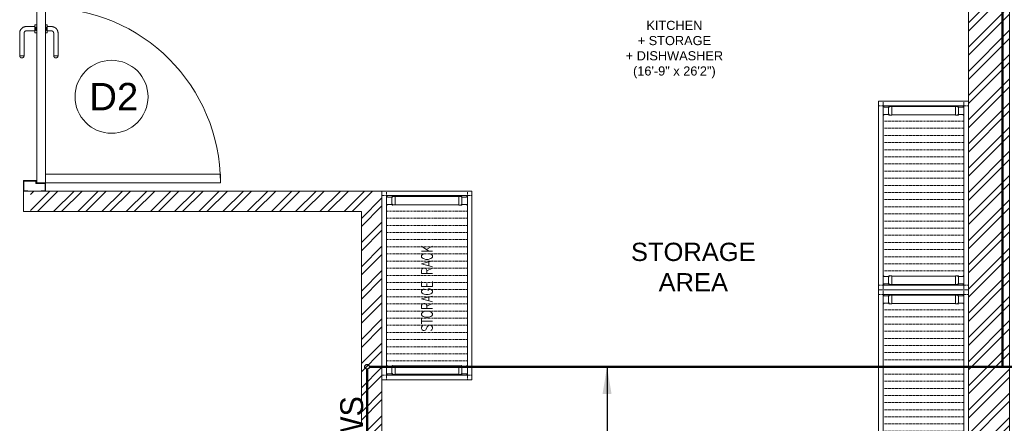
# Model space of a CAD drawing. Header units: inches. Extents: x 105152 to 158499, y 12149 to 30915.
# Tile 115 of 256: x 125181 to 125397, y 21384 to 21472. Entities that reach past the tile are written whole.
import ezdxf

# ---------------------------------------------------------------- set-up
doc = ezdxf.new("R2010")
doc.units = ezdxf.units.IN
doc.header["$MEASUREMENT"] = 0
doc.linetypes.add('IHCL-P-MEZZANINE FLOOR PLAN$0$HIDDEN', pattern=[0.375, 0.25, -0.125])
for name, color, linetype in [('45', 7, 'Continuous'), ('KIT EQUIPMENT', 7, 'Continuous'), ('PD_025_TEXT', 61, 'Continuous')]:
    doc.layers.add(name, color=color, linetype=linetype)
for name, color, linetype, lineweight in [('AR - PLAN', 251, 'Continuous', 5), ('EQUIPMENT', 7, 'Continuous', 25), ('KIT TEXT.', 5, 'Continuous', 5), ('PD_BRICK WALL_115', 134, 'Continuous', 30), ('PD_DOOR', 42, 'Continuous', 25), ('PD_HATCH', 45, 'Continuous', 9), ('PP-Domestic  Cold Water Supply', 5, 'Continuous', 25), ('PP-TEXT', 7, 'Continuous', 40), ('WATER SUPPLY ', 7, 'Continuous', 9)]:
    doc.layers.add(name, color=color, linetype=linetype, lineweight=lineweight)
doc.styles.add('ISO', font='isocp.shx', dxfattribs={"height": 250})
doc.styles.add('MtX_Times_New_Roman', font='txt')
doc.styles.get("Standard").update_dxf_attribs({"font": 'arial.ttf', "height": 6})
doc.styles.add('style1', font='arial.ttf', dxfattribs={"height": 500})
doc.styles.add('TIMES NEW ROMAN', font='times.ttf')
doc.dimstyles.new('PP-DIM', dxfattribs={"dimtxt": 4, "dimasz": 1, "dimexe": 1, "dimexo": 1, "dimgap": 0.09, "dimtad": 0, "dimdec": 0, "dimzin": 0, "dimdsep": 46, "dimlunit": 4, "dimtxsty": 'TIMES NEW ROMAN', "dimblk": 'ARCHTICK', "dimcen": 0.09, "dimdle": 1, "dimclrd": 256, "dimclre": 256, "dimclrt": 256, "dimadec": 0, "dimazin": 0, "dimtfac": 1, "dimtdec": 4, "dimtofl": 0, "dimtmove": 1, "dimatfit": 3, "dimfxl": 1, "dimtolj": 1, "dimtzin": 0, "dimlwd": -1, "dimlwe": -1, "dimarcsym": 0})

# ---------------------------------------------------------------- blocks, each defined once
blk = doc.blocks.new('door 1')
at = {"layer": 'PD_DOOR', "color": 251, "lineweight": 5}
for p, q in [((159755.9, 15337.6), (159695.9, 15337.6)), ((159695.9, 15337.6), (159695.9, 15312.6)), ((159695.9, 15312.6), (159695.9, 15337.6)), ((159695.9, 15337.6), (159755.9, 15337.6)), ((159695.9, 15212.6), (159695.9, 15337.6)), ((159695.9, 15312.6), (159697.9, 15312.6)), ((159697.9, 15312.6), (159695.9, 15312.6)), ((159697.9, 15312.6), (159697.9, 15335.6)), ((159697.9, 15335.6), (159753.9, 15335.6)), ((159753.9, 15335.6), (159697.9, 15335.6)), ((159697.9, 15335.6), (159697.9, 15312.6)), ((159753.9, 15335.6), (159753.9, 15267.6)), ((159753.9, 15267.6), (159753.9, 15335.6)), ((159755.9, 15265.6), (159755.9, 15337.6)), ((159755.9, 15337.6), (159755.9, 15265.6)), ((160472.9, 15356.5), (160472.9, 15360.1)), ((160472.9, 15360.1), (160472.9, 15356.5)), ((160602.9, 15360.1), (160472.9, 15360.1)), ((160472.9, 15360.1), (160472.9, 15359.7)), ((160472.9, 15335.1), (160472.9, 15360.1)), ((160472.9, 15359.7), (160472.9, 15335.6)), ((160472.9, 15335.1), (160472.9, 15338.8)), ((160472.9, 15338.8), (160472.9, 15335.1)), ((160472.9, 15335.6), (160472.9, 15335.1)), ((160472.9, 15335.1), (160602.9, 15335.1)), ((160615.4, 15322.6), (160615.4, 15272.6)), ((160640.4, 15272.6), (160640.4, 15322.6)), ((160795.9, 15337.6), (160735.9, 15337.6)), ((160735.9, 15337.6), (160735.9, 15265.6)), ((160735.9, 15265.6), (160735.9, 15337.6)), ((160735.9, 15337.6), (160795.9, 15337.6)), ((160737.9, 15267.6), (160737.9, 15335.6)), ((160737.9, 15335.6), (160793.9, 15335.6)), ((160793.9, 15335.6), (160737.9, 15335.6)), ((160737.9, 15335.6), (160737.9, 15267.6)), ((160793.9, 15335.6), (160793.9, 15312.6)), ((160793.9, 15312.6), (160793.9, 15335.6)), ((160793.9, 15312.6), (160795.9, 15312.6)), ((160795.9, 15312.6), (160793.9, 15312.6)), ((160795.9, 15312.6), (160795.9, 15337.6)), ((160795.9, 15337.6), (160795.9, 15312.6)), ((160795.9, 15337.6), (160795.9, 15212.6)), ((159753.9, 15267.6), (159738.9, 15267.6)), ((159738.9, 15267.6), (159738.9, 15214.6)), ((159738.9, 15214.6), (159738.9, 15267.6)), ((159738.9, 15267.6), (159753.9, 15267.6)), ((159740.9, 15212.6), (159740.9, 15265.6)), ((159740.9, 15265.6), (159755.9, 15265.6)), ((159755.9, 15265.6), (159740.9, 15265.6)), ((159740.9, 15265.6), (159740.9, 15212.6)), ((160747.9, 15262.6), (159743.9, 15262.6)), ((159743.9, 15262.6), (159743.9, 15212.6)), ((160747.9, 15262.6), (159743.9, 15262.6)), ((159743.9, 15262.6), (159743.9, 15212.6)), ((160605.4, 15272.6), (160605.4, 15262.6)), ((160622.1, 15272.6), (160605.4, 15272.6)), ((160605.4, 15272.6), (160622.1, 15272.6)), ((160650.4, 15262.6), (160605.4, 15262.6)), ((160605.4, 15262.6), (160650.4, 15262.6)), ((160640.4, 15272.6), (160615.4, 15272.6)), ((160615.4, 15272.6), (160621.7, 15272.6)), ((160617.9, 15267.6), (160617.9, 15262.6)), ((160637.9, 15267.6), (160617.9, 15267.6)), ((160617.9, 15267.6), (160637.9, 15267.6)), ((160637.9, 15262.6), (160617.9, 15262.6)), ((160617.9, 15262.6), (160637.9, 15262.6)), ((160621.7, 15272.6), (160624.7, 15272.6)), ((160624.7, 15272.6), (160627.9, 15272.6)), ((160627.9, 15272.6), (160631.2, 15272.6)), ((160627.9, 15272.6), (160650.4, 15272.6)), ((160631.2, 15272.6), (160634.2, 15272.6)), ((160650.4, 15272.6), (160633.8, 15272.6)), ((160634.2, 15272.6), (160640.4, 15272.6)), ((160637.9, 15262.6), (160637.9, 15267.6)), ((160650.4, 15262.6), (160650.4, 15272.6)), ((160735.9, 15265.6), (160750.9, 15265.6)), ((160750.9, 15265.6), (160735.9, 15265.6)), ((160752.9, 15267.6), (160737.9, 15267.6)), ((160737.9, 15267.6), (160752.9, 15267.6)), ((160747.9, 15212.6), (160747.9, 15262.6)), ((160747.9, 15262.6), (160747.9, 15212.6)), ((160750.9, 15265.6), (160750.9, 15212.6)), ((160750.9, 15212.6), (160750.9, 15265.6)), ((160752.9, 15214.6), (160752.9, 15267.6)), ((160752.9, 15267.6), (160752.9, 15214.6)), ((159697.9, 15237.6), (159695.9, 15237.6)), ((159695.9, 15237.6), (159695.9, 15212.6)), ((159695.9, 15212.6), (159695.9, 15237.6)), ((159695.9, 15237.6), (159697.9, 15237.6)), ((159695.9, 15212.6), (159740.9, 15212.6)), ((159740.9, 15212.6), (159695.9, 15212.6)), ((159695.9, 15212.6), (159743.9, 15212.6)), ((159743.9, 15212.6), (159695.9, 15212.6)), ((159697.9, 15214.6), (159697.9, 15237.6)), ((159697.9, 15237.6), (159697.9, 15214.6)), ((159738.9, 15214.6), (159697.9, 15214.6)), ((159697.9, 15214.6), (159738.9, 15214.6)), ((159793.9, 15212.6), (159743.9, 15212.6)), ((159743.9, 15212.6), (159743.9, 14208.6)), ((159743.9, 15212.6), (160747.9, 15212.6)), ((159743.9, 15212.6), (159793.9, 15212.6)), ((159743.9, 15212.6), (159793.9, 15212.6)), ((159793.9, 15212.6), (159743.9, 15212.6)), ((159793.9, 14208.6), (159793.9, 15212.6)), ((159793.9, 15212.6), (160747.9, 15212.6)), ((159793.9, 15212.6), (160747.9, 15212.6)), ((160747.9, 15212.6), (159793.9, 15212.6)), ((160605.4, 15212.6), (160605.4, 15202.6)), ((160605.4, 15212.6), (160650.4, 15212.6)), ((160639.2, 15212.6), (160605.4, 15212.6)), ((160605.4, 15202.6), (160650.4, 15202.6)), ((160650.4, 15202.6), (160605.4, 15202.6)), ((160615.4, 15202.6), (160615.4, 15177.6)), ((160615.4, 15202.6), (160640.4, 15202.6)), ((160640.4, 15202.6), (160615.4, 15202.6)), ((160617.9, 15212.6), (160617.9, 15207.6)), ((160617.9, 15212.6), (160637.9, 15212.6)), ((160618.3, 15212.6), (160617.9, 15212.6)), ((160617.9, 15207.6), (160637.9, 15207.6)), ((160637.9, 15207.6), (160617.9, 15207.6)), ((160637.9, 15212.6), (160618.3, 15212.6)), ((160637.9, 15207.6), (160637.9, 15212.6)), ((160650.4, 15212.6), (160639.2, 15212.6)), ((160640.4, 15177.6), (160640.4, 15202.6)), ((160650.4, 15202.6), (160650.4, 15212.6)), ((160747.9, 15212.6), (160795.9, 15212.6)), ((160795.9, 15212.6), (160747.9, 15212.6)), ((160750.9, 15212.6), (160795.9, 15212.6)), ((160795.9, 15212.6), (160750.9, 15212.6)), ((160793.9, 15214.6), (160752.9, 15214.6)), ((160752.9, 15214.6), (160793.9, 15214.6)), ((160795.9, 15237.6), (160793.9, 15237.6)), ((160793.9, 15237.6), (160793.9, 15214.6)), ((160793.9, 15214.6), (160793.9, 15237.6)), ((160793.9, 15237.6), (160795.9, 15237.6)), ((160795.9, 15212.6), (160795.9, 15237.6)), ((160795.9, 15237.6), (160795.9, 15212.6)), ((160472.9, 15165.1), (160472.9, 15161.5)), ((160472.9, 15161.5), (160472.9, 15165.1)), ((160602.9, 15165.1), (160472.9, 15165.1)), ((160472.9, 15165.1), (160472.9, 15164.7)), ((160472.9, 15140.1), (160472.9, 15165.1)), ((160472.9, 15164.7), (160472.9, 15140.6)), ((160472.9, 15143.8), (160472.9, 15140.1)), ((160472.9, 15140.1), (160472.9, 15143.8)), ((160472.9, 15140.6), (160472.9, 15140.1)), ((160472.9, 15140.1), (160602.9, 15140.1)), ((159743.9, 14208.6), (159793.9, 14208.6))]:
    blk.add_line(p, q, dxfattribs=at)
at = {"layer": 'PD_DOOR', "color": 251, "lineweight": 5, "flags": 128}
for points in [[(160460.4, 15347.6), (160460.5, 15348.1), (160460.5, 15348.6), (160460.5, 15349.1), (160460.6, 15349.6), (160460.7, 15350.1), (160460.8, 15350.6), (160460.9, 15351.1), (160461.1, 15351.6), (160461.2, 15352), (160461.4, 15352.5), (160461.6, 15353), (160461.9, 15353.4), (160462.1, 15353.9), (160462.4, 15354.3), (160462.6, 15354.7), (160462.9, 15355.1), (160463.2, 15355.5), (160463.5, 15355.9), (160463.9, 15356.3), (160464.2, 15356.6), (160464.6, 15357), (160465, 15357.3), (160465.4, 15357.6), (160465.8, 15357.9), (160466.2, 15358.2), (160466.6, 15358.4), (160467, 15358.7), (160467.5, 15358.9), (160467.9, 15359.1), (160468.4, 15359.3), (160468.9, 15359.5), (160469.4, 15359.6), (160469.8, 15359.8), (160470.3, 15359.9), (160470.8, 15360), (160471.3, 15360), (160471.8, 15360.1), (160472.3, 15360.1), (160472.8, 15360.1), (160472.9, 15360.1)], [(160472.9, 15335.1), (160472.4, 15335.2), (160471.9, 15335.2), (160471.4, 15335.2), (160470.9, 15335.3), (160470.5, 15335.4), (160470, 15335.5), (160469.5, 15335.6), (160469, 15335.8), (160468.5, 15335.9), (160468.1, 15336.1), (160467.6, 15336.3), (160467.2, 15336.6), (160466.7, 15336.8), (160466.3, 15337.1), (160465.9, 15337.3), (160465.5, 15337.6), (160465.1, 15337.9), (160464.7, 15338.2), (160464.3, 15338.6), (160464, 15338.9), (160463.6, 15339.3), (160463.3, 15339.7), (160463, 15340.1), (160462.7, 15340.5), (160462.4, 15340.9), (160462.2, 15341.3), (160461.9, 15341.8), (160461.7, 15342.2), (160461.5, 15342.7), (160461.3, 15343.1), (160461.1, 15343.6), (160461, 15344.1), (160460.8, 15344.5), (160460.7, 15345), (160460.6, 15345.5), (160460.5, 15346), (160460.5, 15346.5), (160460.5, 15347), (160460.4, 15347.5), (160460.4, 15347.6)], [(160640.4, 15322.6), (160640.4, 15324.1), (160640.3, 15325.6), (160640.2, 15327.1), (160640, 15328.6), (160639.7, 15330.1), (160639.4, 15331.6), (160639, 15333), (160638.5, 15334.4), (160638, 15335.9), (160637.5, 15337.2), (160636.9, 15338.6), (160636.2, 15340), (160635.5, 15341.3), (160634.7, 15342.6), (160633.9, 15343.8), (160633, 15345), (160632.1, 15346.2), (160631.1, 15347.4), (160630.1, 15348.5), (160629.1, 15349.5), (160628, 15350.6), (160626.8, 15351.5), (160625.7, 15352.5), (160624.4, 15353.4), (160623.2, 15354.2), (160621.9, 15355), (160620.6, 15355.7), (160619.3, 15356.4), (160617.9, 15357), (160616.5, 15357.6), (160615.1, 15358.1), (160613.7, 15358.6), (160612.2, 15359), (160610.8, 15359.3), (160609.3, 15359.6), (160607.8, 15359.8), (160606.3, 15360), (160604.8, 15360.1), (160603.3, 15360.1), (160602.9, 15360.1)], [(160602.9, 15335.1), (160603.4, 15335.1), (160603.9, 15335.1), (160604.4, 15335.1), (160604.9, 15335), (160605.4, 15334.9), (160605.9, 15334.8), (160606.4, 15334.7), (160606.9, 15334.5), (160607.3, 15334.3), (160607.8, 15334.2), (160608.3, 15334), (160608.7, 15333.7), (160609.2, 15333.5), (160609.6, 15333.2), (160610, 15333), (160610.4, 15332.7), (160610.8, 15332.4), (160611.2, 15332), (160611.6, 15331.7), (160611.9, 15331.4), (160612.2, 15331), (160612.6, 15330.6), (160612.9, 15330.2), (160613.2, 15329.8), (160613.5, 15329.4), (160613.7, 15329), (160614, 15328.5), (160614.2, 15328.1), (160614.4, 15327.6), (160614.6, 15327.2), (160614.8, 15326.7), (160614.9, 15326.2), (160615.1, 15325.7), (160615.2, 15325.3), (160615.3, 15324.8), (160615.3, 15324.3), (160615.4, 15323.8), (160615.4, 15323.3), (160615.4, 15322.8), (160615.4, 15322.6)], [(160460.4, 15152.6), (160460.5, 15153.1), (160460.5, 15153.6), (160460.5, 15154.1), (160460.6, 15154.6), (160460.7, 15155.1), (160460.8, 15155.6), (160460.9, 15156.1), (160461.1, 15156.6), (160461.2, 15157), (160461.4, 15157.5), (160461.6, 15158), (160461.9, 15158.4), (160462.1, 15158.9), (160462.4, 15159.3), (160462.6, 15159.7), (160462.9, 15160.1), (160463.2, 15160.5), (160463.5, 15160.9), (160463.9, 15161.3), (160464.2, 15161.6), (160464.6, 15162), (160465, 15162.3), (160465.4, 15162.6), (160465.8, 15162.9), (160466.2, 15163.2), (160466.6, 15163.4), (160467, 15163.7), (160467.5, 15163.9), (160467.9, 15164.1), (160468.4, 15164.3), (160468.9, 15164.5), (160469.4, 15164.6), (160469.8, 15164.8), (160470.3, 15164.9), (160470.8, 15165), (160471.3, 15165), (160471.8, 15165.1), (160472.3, 15165.1), (160472.8, 15165.1), (160472.9, 15165.1)], [(160472.9, 15140.1), (160472.4, 15140.2), (160471.9, 15140.2), (160471.4, 15140.2), (160470.9, 15140.3), (160470.5, 15140.4), (160470, 15140.5), (160469.5, 15140.6), (160469, 15140.8), (160468.5, 15140.9), (160468.1, 15141.1), (160467.6, 15141.3), (160467.2, 15141.6), (160466.7, 15141.8), (160466.3, 15142.1), (160465.9, 15142.3), (160465.5, 15142.6), (160465.1, 15142.9), (160464.7, 15143.2), (160464.3, 15143.6), (160464, 15143.9), (160463.6, 15144.3), (160463.3, 15144.7), (160463, 15145.1), (160462.7, 15145.5), (160462.4, 15145.9), (160462.2, 15146.3), (160461.9, 15146.8), (160461.7, 15147.2), (160461.5, 15147.7), (160461.3, 15148.1), (160461.1, 15148.6), (160461, 15149.1), (160460.8, 15149.5), (160460.7, 15150), (160460.6, 15150.5), (160460.5, 15151), (160460.5, 15151.5), (160460.5, 15152), (160460.4, 15152.5), (160460.4, 15152.6)], [(160602.9, 15140.1), (160604.4, 15140.2), (160605.9, 15140.3), (160607.4, 15140.4), (160608.9, 15140.6), (160610.4, 15140.9), (160611.9, 15141.2), (160613.3, 15141.6), (160614.7, 15142), (160616.2, 15142.5), (160617.5, 15143.1), (160618.9, 15143.7), (160620.3, 15144.4), (160621.6, 15145.1), (160622.9, 15145.9), (160624.1, 15146.7), (160625.3, 15147.6), (160626.5, 15148.5), (160627.7, 15149.5), (160628.8, 15150.5), (160629.8, 15151.5), (160630.9, 15152.6), (160631.8, 15153.8), (160632.8, 15154.9), (160633.7, 15156.1), (160634.5, 15157.4), (160635.3, 15158.7), (160636, 15160), (160636.7, 15161.3), (160637.3, 15162.7), (160637.9, 15164.1), (160638.4, 15165.5), (160638.9, 15166.9), (160639.3, 15168.3), (160639.6, 15169.8), (160639.9, 15171.3), (160640.1, 15172.8), (160640.3, 15174.2), (160640.4, 15175.7), (160640.4, 15177.2), (160640.4, 15177.6)], [(160615.4, 15177.6), (160615.4, 15177.1), (160615.4, 15176.6), (160615.4, 15176.1), (160615.3, 15175.7), (160615.2, 15175.2), (160615.1, 15174.7), (160615, 15174.2), (160614.8, 15173.7), (160614.6, 15173.2), (160614.5, 15172.8), (160614.3, 15172.3), (160614, 15171.9), (160613.8, 15171.4), (160613.5, 15171), (160613.3, 15170.6), (160613, 15170.2), (160612.7, 15169.8), (160612.3, 15169.4), (160612, 15169), (160611.7, 15168.7), (160611.3, 15168.3), (160610.9, 15168), (160610.5, 15167.7), (160610.1, 15167.4), (160609.7, 15167.1), (160609.3, 15166.9), (160608.8, 15166.6), (160608.4, 15166.4), (160607.9, 15166.2), (160607.5, 15166), (160607, 15165.8), (160606.5, 15165.7), (160606, 15165.5), (160605.6, 15165.4), (160605.1, 15165.3), (160604.6, 15165.3), (160604.1, 15165.2), (160603.6, 15165.2), (160603.1, 15165.1), (160602.9, 15165.1)]]:
    blk.add_lwpolyline(points, dxfattribs=at)
at = {"layer": 'PD_DOOR', "color": 251, "lineweight": 5}
blk.add_arc((159743.9, 15212.6), 1004, 270, 0, dxfattribs=at)
blk = doc.blocks.new('DOOR1')
at = {"color": 251, "xscale": 0.03818181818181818, "yscale": 0.03818181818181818, "zscale": 0.03818181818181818, "rotation": 90}
blk.add_blockref('door 1', (-2370.94, -8406.75), dxfattribs=at)
blk = doc.blocks.new('sesrgg')
at = {"layer": 'EQUIPMENT', "color": 251, "linetype": 'Continuous', "lineweight": 5}
for p, q in [((1788352.5, 614303.9), (1788353.7, 614303.2)), ((1788352.5, 614274.4), (1788353.7, 614275.1)), ((1788400.4, 614306.9), (1788353.3, 614306.9)), ((1788355.4, 614273.5), (1788354.7, 614272.2)), ((1788356.8, 614280.4), (1788356.8, 614297.9)), ((1788393, 614276.5), (1788360.6, 614276.5)), ((1788396.9, 614280.4), (1788396.9, 614297.9)), ((1788396.9, 614280.4), (1788396.9, 614297.9)), ((1788399, 614272.2), (1788398.3, 614273.5)), ((1788399.9, 614303.2), (1788401.1, 614303.9)), ((1788399.9, 614303.2), (1788401.2, 614303.9)), ((1788399.9, 614275.1), (1788401.1, 614274.4)), ((1788399.9, 614275.1), (1788401.2, 614274.4)), ((1788402, 614305.2), (1788402, 614305.3)), ((1788402, 614273), (1788402, 614273)), ((1789294.6, 614305.2), (1789294.6, 614305.3)), ((1789294.6, 614273), (1789294.6, 614273)), ((1789296.7, 614303.2), (1789295.4, 614303.9)), ((1789296.7, 614303.2), (1789295.4, 614303.9)), ((1789296.7, 614275.1), (1789295.4, 614274.4)), ((1789296.7, 614275.1), (1789295.4, 614274.4)), ((1789296.2, 614306.9), (1789343.3, 614306.9)), ((1789297.6, 614272.2), (1789298.3, 614273.5)), ((1789299.7, 614280.4), (1789299.7, 614297.9)), ((1789299.7, 614280.4), (1789299.7, 614297.9)), ((1789303.6, 614276.5), (1789335.9, 614276.5)), ((1789339.8, 614280.4), (1789339.8, 614297.9)), ((1789341.2, 614273.5), (1789341.9, 614272.2)), ((1789344.1, 614303.9), (1789342.9, 614303.2)), ((1789344.1, 614274.4), (1789342.9, 614275.1)), ((1788353.2, 614271.4), (1788353.2, 614259.3)), ((1788399.9, 614258.8), (1788353.7, 614258.8)), ((1788353.8, 613904.2), (1788353.7, 614258.8)), ((1788400, 613904.7), (1788399.9, 614258.8)), ((1788400.4, 614271.4), (1788400.4, 614259.3)), ((1789296.2, 614271.4), (1789296.2, 614259.3)), ((1789296.6, 613904.7), (1789296.7, 614258.8)), ((1789296.7, 614258.8), (1789342.9, 614258.8)), ((1789342.8, 613904.2), (1789342.9, 614258.8)), ((1789343.4, 614271.4), (1789343.4, 614259.3)), ((1788353.3, 613892), (1788353.3, 613904.2)), ((1788400, 613904.7), (1788353.8, 613904.7)), ((1788355.5, 613890), (1788354.8, 613891.2)), ((1788398.3, 613890), (1788399.1, 613891.2)), ((1788400.5, 613892), (1788400.5, 613904.2)), ((1788402, 613890.4), (1788402, 613890.5)), ((1789294.5, 613890.4), (1789294.5, 613890.5)), ((1789296.1, 613892), (1789296.1, 613904.2)), ((1789296.6, 613904.7), (1789342.8, 613904.7)), ((1789298.2, 613890), (1789297.5, 613891.2)), ((1789341.1, 613890), (1789341.8, 613891.2)), ((1789343.3, 613892), (1789343.3, 613904.2)), ((1788352.6, 613889.1), (1788353.8, 613888.4)), ((1788352.6, 613859.6), (1788353.8, 613860.3)), ((1788400.4, 613856.6), (1788353.4, 613856.6)), ((1788356.9, 613883.1), (1788356.9, 613865.6)), ((1788393.1, 613887), (1788360.7, 613887)), ((1788397, 613883.2), (1788397, 613865.7)), ((1788397, 613865.6), (1788397, 613883.1)), ((1788400, 613888.3), (1788401.2, 613889.1)), ((1788401.2, 613889.1), (1788400, 613888.4)), ((1788400, 613860.3), (1788401.2, 613859.6)), ((1788401.2, 613859.6), (1788400, 613860.3)), ((1788402, 613858.2), (1788402, 613858.2)), ((1789294.5, 613858.2), (1789294.5, 613858.2)), ((1789296.6, 613888.3), (1789295.3, 613889.1)), ((1789295.3, 613889.1), (1789296.6, 613888.4)), ((1789296.6, 613860.3), (1789295.3, 613859.6)), ((1789295.3, 613859.6), (1789296.6, 613860.3)), ((1789296.1, 613856.6), (1789343.2, 613856.6)), ((1789299.6, 613883.2), (1789299.6, 613865.7)), ((1789299.6, 613865.6), (1789299.6, 613883.1)), ((1789303.5, 613887), (1789335.8, 613887)), ((1789339.7, 613883.1), (1789339.7, 613865.6)), ((1789344, 613889.1), (1789342.8, 613888.4)), ((1789344, 613859.6), (1789342.8, 613860.3))]:
    blk.add_line(p, q, dxfattribs=at)
at = {"layer": 'EQUIPMENT', "color": 251, "linetype": 'IHCL-P-MEZZANINE FLOOR PLAN$0$HIDDEN', "lineweight": 5}
for p, q in [((1788428, 613856.6), (1788428, 614306.9)), ((1788467.7, 613856.6), (1788467.7, 614306.9)), ((1788507.4, 613856.6), (1788507.4, 614306.9)), ((1788547.1, 613856.6), (1788547.1, 614306.9)), ((1788586.8, 613856.6), (1788586.8, 614306.9)), ((1788586.8, 613856.6), (1788586.8, 614306.9)), ((1788626.6, 613856.6), (1788626.6, 614306.9)), ((1788666.3, 613856.6), (1788666.3, 614306.9)), ((1788706, 613856.6), (1788706, 614306.9)), ((1788706, 613856.6), (1788706, 614306.9)), ((1788745.7, 613856.6), (1788745.7, 614306.9)), ((1788785.4, 613856.6), (1788785.4, 614306.9)), ((1788825.1, 613856.6), (1788825.1, 614306.9)), ((1788864.9, 613856.6), (1788864.9, 614306.9)), ((1788904.6, 613856.6), (1788904.6, 614306.9)), ((1788944.3, 613856.6), (1788944.3, 614306.9)), ((1788984, 613856.6), (1788984, 614306.9)), ((1789023.7, 613856.6), (1789023.7, 614306.9)), ((1789063.5, 613856.6), (1789063.5, 614306.9)), ((1789103.2, 613856.6), (1789103.2, 614306.9)), ((1789142.9, 613856.6), (1789142.9, 614306.9)), ((1789182.6, 613856.6), (1789182.6, 614306.9)), ((1789222.3, 613856.6), (1789222.3, 614306.9)), ((1789262.1, 613856.6), (1789262.1, 614306.9))]:
    blk.add_line(p, q, dxfattribs=at)
for points in [[(1788348.4, 614306.9), (1788348.4, 614332.1), (1788323.1, 614332.1), (1788323.1, 614306.9)], [(1789348.2, 614306.9), (1789348.2, 614332.1), (1789373.5, 614332.1), (1789373.5, 614306.9)], [(1788348.4, 613856.6), (1788348.4, 613831.3), (1788323.1, 613831.3), (1788323.1, 613856.6)], [(1789348.2, 613856.6), (1789348.2, 613831.3), (1789373.5, 613831.3), (1789373.5, 613856.6)]]:
    blk.add_lwpolyline(points, close=True, dxfattribs=at)
at = {"layer": 'EQUIPMENT', "color": 251, "linetype": 'Continuous', "lineweight": 5}
for centre, radius, start, end in [((1788353.3, 614305.3), 1.6, 89.991, 239.97), ((1788353.3, 614273), 1.6, 119.994, 329.979), ((1788350.7, 614297.9), 6.07, 359.982, 59.988), ((1788350.7, 614280.4), 6.07, 299.976, 359.982), ((1788360.7, 614270.4), 6.07, 89.991, 149.997), ((1788393, 614270.4), 6.07, 29.985, 89.991), ((1788403, 614297.9), 6.07, 119.991, 179.997), ((1788403, 614297.9), 6.07, 119.994, 180), ((1788403, 614280.4), 6.07, 179.991, 239.997), ((1788403, 614280.4), 6.07, 180, 239.97), ((1788400.4, 614273), 1.6, 209.967, 59.988), ((1788400.4, 614305.3), 1.6, 299.976, 89.991), ((1788400.3, 614305.2), 1.6, 299.973, 359.979), ((1788400.3, 614273), 1.6, 359.967, 59.973), ((1789296.2, 614305.3), 1.6, 90.009, 240.024), ((1789296.2, 614305.2), 1.6, 180.021, 240.027), ((1789296.2, 614273), 1.6, 120.027, 180.033), ((1789296.2, 614273), 1.6, 120.012, 330.033), ((1789293.6, 614297.9), 6.07, 0.003, 60.009), ((1789293.6, 614297.9), 6.07, 0, 60.006), ((1789293.6, 614280.4), 6.07, 300.003, 0.009), ((1789293.6, 614280.4), 6.07, 300.03, 0), ((1789303.6, 614270.4), 6.07, 90.009, 150.015), ((1789335.9, 614270.4), 6.07, 30.003, 90.009), ((1789345.9, 614297.9), 6.07, 120.012, 180.018), ((1789345.9, 614280.4), 6.07, 180.018, 240.024), ((1789343.3, 614273), 1.6, 210.021, 60.006), ((1789343.3, 614305.3), 1.6, 300.03, 90.009), ((1788353.7, 614259.3), 0.506, 180, 269.973), ((1788399.9, 614259.3), 0.506, 269.973, 359.982), ((1789296.7, 614259.3), 0.506, 180.018, 270.027), ((1789342.9, 614259.3), 0.506, 270.027, 0), ((1788353.4, 613890.4), 1.6, 29.985, 239.97), ((1788353.8, 613904.2), 0.506, 89.991, 180), ((1788360.7, 613893.1), 6.07, 209.967, 269.973), ((1788393.1, 613893.1), 6.07, 269.973, 329.979), ((1788400.4, 613890.4), 1.6, 299.976, 149.997), ((1788400, 613904.2), 0.506, 359.982, 89.991), ((1788400.4, 613890.4), 1.6, 299.973, 359.979), ((1789296.1, 613890.4), 1.6, 30.003, 240.024), ((1789296.1, 613890.4), 1.6, 180.021, 240.027), ((1789296.6, 613904.2), 0.506, 90.009, 180.018), ((1789303.5, 613893.1), 6.07, 210.021, 270.027), ((1789335.8, 613893.1), 6.07, 270.027, 330.033), ((1789343.2, 613890.4), 1.6, 300.03, 150.015), ((1789342.8, 613904.2), 0.506, 0, 90.009), ((1788353.4, 613858.2), 1.6, 119.994, 269.973), ((1788350.8, 613883.1), 6.07, 359.982, 59.988), ((1788350.8, 613865.6), 6.07, 299.976, 359.982), ((1788403.1, 613883.1), 6.07, 119.994, 180), ((1788403.1, 613883.1), 6.07, 119.991, 179.997), ((1788403.1, 613865.6), 6.07, 179.991, 239.997), ((1788403.1, 613865.6), 6.07, 180, 239.97), ((1788400.4, 613858.2), 1.6, 269.973, 59.988), ((1788400.4, 613858.2), 1.6, 359.967, 59.973), ((1789296.1, 613858.2), 1.6, 120.027, 180.033), ((1789296.1, 613858.2), 1.6, 120.012, 270.027), ((1789293.5, 613883.1), 6.07, 0, 60.006), ((1789293.5, 613883.1), 6.07, 0.003, 60.009), ((1789293.5, 613865.6), 6.07, 300.003, 0.009), ((1789293.5, 613865.6), 6.07, 300.03, 0), ((1789345.8, 613883.1), 6.07, 120.012, 180.018), ((1789345.8, 613865.6), 6.07, 180.018, 240.024), ((1789343.2, 613858.2), 1.6, 270.027, 60.006)]:
    blk.add_arc(centre, radius, start, end, dxfattribs=at)
at = {"layer": 'KIT EQUIPMENT', "color": 251, "lineweight": 5}
for points in [[(1789373.5, 614332.1), (1789373.5, 613831.3), (1788323.1, 613831.3), (1788323.1, 614332.1)], [(1789348.2, 614306.9), (1789348.2, 613856.6), (1788348.4, 613856.6), (1788348.4, 614306.9)]]:
    blk.add_lwpolyline(points, close=True, dxfattribs=at)
blk = doc.blocks.new('A$C6E471120')
at = {"layer": 'EQUIPMENT', "color": 251, "rotation": 90}
for p in [(613831.3, -1792911.3), (611068.2, -1793412.1), (613831.3, -1793961.7)]:
    blk.add_blockref('sesrgg', p, dxfattribs=at)
at = {"layer": 'KIT TEXT.', "color": 251, "insert": (-2983, -4820.8, 488.6), "char_height": 60.175, "width": 1100.284, "attachment_point": 7, "rotation": 90, "style": 'ISO'}
blk.add_mtext('{\\Fromans|c0;\\W0.8;STORAGE RACK}', dxfattribs=at)
at = {"layer": 'PD_025_TEXT', "color": 251, "insert": (-2045.9, -4326), "char_height": 101.6, "width": 1029.058, "attachment_point": 1, "style": 'style1'}
blk.add_mtext('\\pxqc;STORAGE AREA', dxfattribs=at)
blk = doc.blocks.new('FIRST FLOOR PLAN 0')
at = {"layer": 'PD_HATCH', "lineweight": 5}
h = blk.add_hatch(dxfattribs=at)
h.set_pattern_fill('ANSI32', color=251, scale=10)
h.set_pattern_definition([(45, (-550.7706, -242.3818), (-2.65165, 2.65165), []), (45, (-549.0028, -242.3818), (-2.65165, 2.65165), [])])
h.paths.add_polyline_path([(-540, -240.3), (-583.25, -240.3), (-583.25, -244.8), (-540, -244.8)])
h.paths.add_polyline_path([(-625.25, -240.3), (-668.5, -240.3), (-668.5, -244.8), (-625.25, -244.8)], flags=17)
h.paths.add_polyline_path([(-540, -323.5), (-540, -328), (-378, -328), (-378, -323.5), (-531, -323.5), (-531, -234), (-471, -234), (-471, -258), (-466.5, -258), (-466.5, -234), (-387, -234), (-387, -262), (-382.5, -262), (-382.5, -103), (-378, -103), (-378, -98.5), (-387, -98.5), (-387, -225), (-531, -225), (-531, -9), (-540, -9)])
h.paths.add_polyline_path([(-595.5, -332.94), (-591, -332.94), (-591, -328), (-582, -328), (-582, -323.5), (-668.5, -323.5), (-668.5, -168), (-745.5, -168), (-745.5, -172.5), (-673, -172.5), (-673, -323.5), (-729, -323.5), (-729, -328), (-595.5, -328)])
at = {"layer": 'PD_BRICK WALL_115', "color": 251, "lineweight": 5}
for points in [[(-378, -323.5), (-531, -323.5), (-531, -234), (-471, -234), (-471, -258), (-466.5, -258), (-466.5, -234), (-387, -234), (-387, -262), (-382.5, -262), (-382.5, -103), (-378, -103), (-378, -98.5), (-387, -98.5), (-387, -225), (-531, -225), (-531, -9), (-540, -9), (-540, -323.5), (-540, -323.5)], [(-673, -219.5), (-673, -172.5), (-741, -172.5), (-741, -172.5), (-741, -172.5), (-741, -172.5), (-747, -172.5), (-747, -168), (-668.5, -168), (-668.5, -323.5)]]:
    blk.add_lwpolyline(points, dxfattribs=at)
at = {"layer": 'PD_DOOR', "color": 251, "lineweight": 5}
blk.add_circle((-727.74, -147.32), 8, dxfattribs=at)
at = {"layer": 'PD_025_TEXT', "color": 251, "xscale": 0.03937007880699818, "yscale": 0.03937007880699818, "zscale": 0.03937007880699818}
blk.add_blockref('A$C6E471120', (-540, -9), dxfattribs=at)
at = {"layer": 'PD_DOOR', "color": 251, "ltscale": 25}
blk.add_blockref('DOOR1', (2209.56, 2141.27), dxfattribs=at)
at = {"layer": 'PD_025_TEXT', "color": 251, "insert": (-625.92, -130.67), "char_height": 2, "width": 42.9605, "attachment_point": 1, "style": 'style1'}
blk.add_mtext('\\pxqc;KITCHEN \\P+ STORAGE\\P+ DISHWASHER\\P(16\'-9" x 26\'2")', dxfattribs=at)
at = {"layer": 'PD_DOOR', "color": 251, "insert": (-732.6, -144.29), "char_height": 6, "width": 47.1418, "attachment_point": 1}
blk.add_mtext('D2', dxfattribs=at)
blk = doc.blocks.new('_ArchTick')
at = {"color": 0, "linetype": 'ByBlock', "const_width": 0.15}
blk.add_lwpolyline([(-0.5, -0.5), (0.5, 0.5)], dxfattribs=at)
blk = doc.blocks.new('WATER SUPPLY')
at = {"layer": 'PP-Domestic  Cold Water Supply', "const_width": 0.5}
blk.add_lwpolyline([(196.09, 119.32), (196.09, 258.22), (192.71, 258.22)], dxfattribs=at)
at = {"layer": 'PP-Domestic  Cold Water Supply'}
for points in [[(56.9, 118.82, 0.5, 0.5, 0), (56.9, 41.48, 0.5, 0.5, 0)], [(199.71, 119.32, 0.5, 0.5, 0), (57.4, 119.32, 0.5, 0.5, 0)]]:
    blk.add_lwpolyline(points, format="xyseb", dxfattribs=at)
blk.add_circle((56.9, 119.32), 0.5, dxfattribs=at)
at = {"layer": 'PP-TEXT', "style": 'MtX_Times_New_Roman'}
blk.add_text('∅ 25MM CWS ', height=5, rotation=90, dxfattribs=at).set_placement((56.03, 69.8))
at = {"layer": '45'}
blk.add_leader([(109.47, 119.32), (109.47, 100.36), (153.86, 100.36)], dimstyle='PP-DIM', override={"dimasz": 6, "dimgap": 0.09, "dimtad": 0}, dxfattribs=at)

msp = doc.modelspace()

# ---------------------------------------------------------------- block references
at = {"layer": 'AR - PLAN', "color": 251}
msp.add_blockref('FIRST FLOOR PLAN 0', (125928.82, 21602.6), dxfattribs=at)

# ---------------------------------------------------------------- next in the draw order: block references
at = {"layer": 'WATER SUPPLY '}
msp.add_blockref('WATER SUPPLY', (125200.16, 21276.78), dxfattribs=at)

doc.saveas('drawing.dxf')
